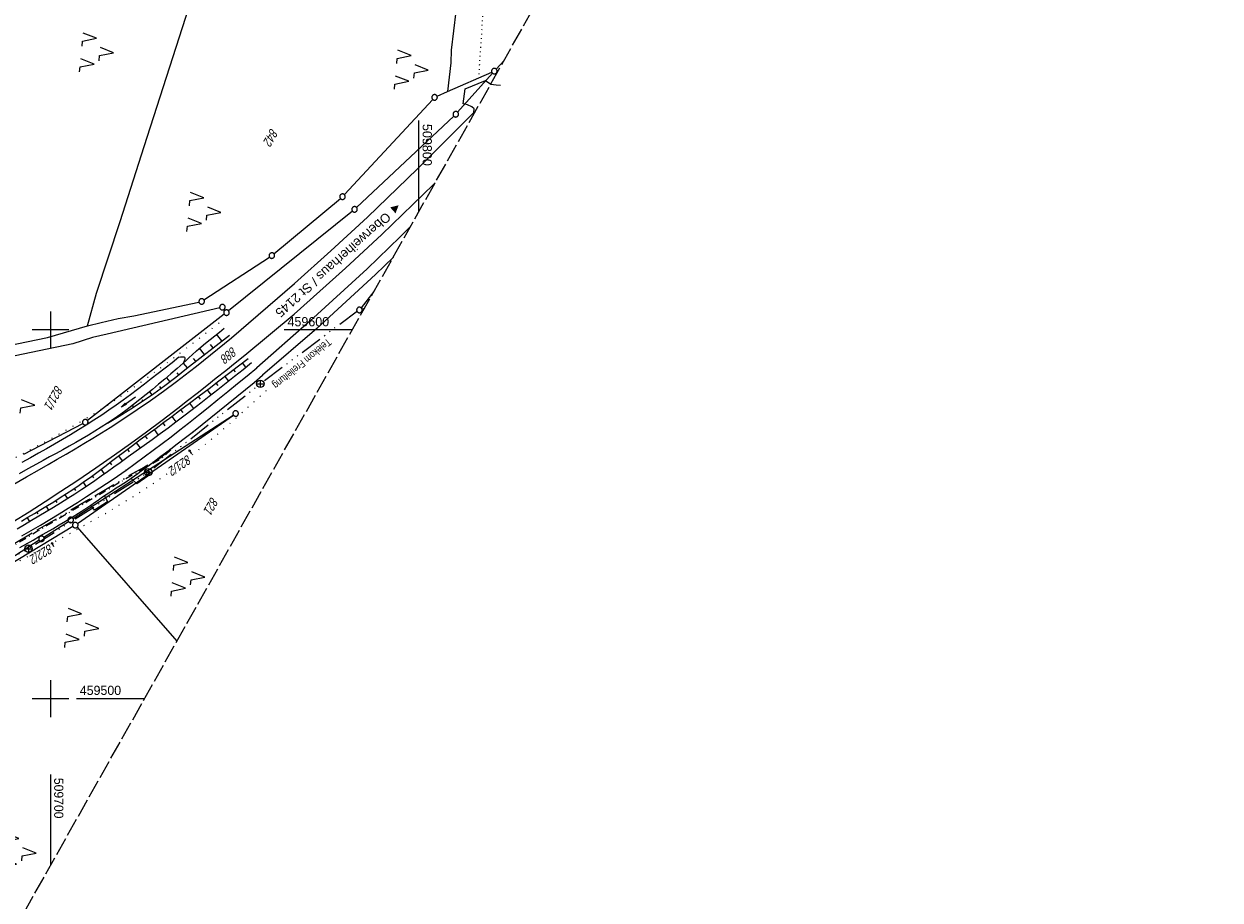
# Model space of a CAD drawing. Extents: x 509054 to 510017, y 459212 to 460305.
# Tile 36 of 63: x 509693 to 510017, y 459445 to 459683. Entities that reach past the tile are written whole.
import ezdxf
from ezdxf.enums import TextEntityAlignment as Align

# ---------------------------------------------------------------- set-up
doc = ezdxf.new("R2010")
doc.units = 0
doc.header["$LTSCALE"] = 10
doc.header["$MEASUREMENT"] = 0
for name, pattern in [('ACAD_ISO13W100', [36, 12, -3, 12, -3, 0, -3, 0, -3]), ('ACAD_ISO14W100', [25.5, 12, -3, 0.5, -3, 0.5, -3, 0.5, -3]), ('AUSGEZOGEN', [0]), ('LT00', [0]), ('LT07', [0.22, 0.02, -0.2]), ('LT08', [0.42, 0.2, -0.1, 0.02, -0.1]), ('LT14', [0.6, 0.5, -0.1]), ('PUNKTX2_STR', [0.6, 0.1, -0.5])]:
    doc.linetypes.add(name, pattern=pattern)
doc.layers.get('0').update_dxf_attribs({"linetype": 'LT00'})
for name, color, linetype in [('--EK_FBR', 1, 'LT00'), ('DFK_FLUR_NR', 250, 'LT00'), ('DFK_FLURNR_PFEIL', 250, 'LT00'), ('DFK_GZPKT', 250, 'LT00'), ('DFK_KATASTER', 250, 'LT00'), ('DFK_NUTZUNG', 250, 'LT00'), ('DFK_NUTZUNGSGRENZE', 70, 'PUNKTX2_STR'), ('DFK_TOPO-ANL', 252, 'LT00'), ('GASLTG', 250, 'ACAD_ISO13W100'), ('ORTSRICHTUNG', 7, 'Continuous'), ('PFEIL', 140, 'AUSGEZOGEN'), ('TELEKOM', 210, 'ACAD_ISO14W100'), ('TELEKOM_TEXT', 210, 'Continuous'), ('V110_AFBR_BAB', 250, 'LT00'), ('V110_BOESCH', 250, 'LT00'), ('V110_BOSCHUNG', 250, 'LT00'), ('V110_GEHOELZ', 250, 'LT07'), ('V110_GEHWEG', 250, 'LT00'), ('V110_GRABEN', 250, 'LT00'), ('V110_RASTER', 250, 'LT00')]:
    doc.layers.add(name, color=color, linetype=linetype)
doc.layers.add('-BLATT_110-RAND', color=7, linetype='LT14', plot=False)
doc.styles.add('Beschrift', font='ARIAL.TTF')
doc.styles.get("Standard").update_dxf_attribs({"font": 'ARIAL.TTF'})
doc.styles.add('Versorgungsltg', font='ARIAL.TTF', dxfattribs={"width": 0.8, "height": 2})

# ---------------------------------------------------------------- blocks, each defined once
blk = doc.blocks.new('SYMB7060')
at = {"color": 0, "linetype": 'ByBlock'}
for p, q in [((-0.26, 0), (0, 0)), ((-0.08, 0.045), (0, 0)), ((0, 0), (-0.08, -0.045))]:
    blk.add_line(p, q, dxfattribs=at)
blk = doc.blocks.new('SYMB7010')
at = {"color": 0, "linetype": 'ByBlock'}
for points in [[(-0.031408, 0.499213), (-0.093728, 0.49134), (-0.15457, 0.475719), (-0.212975, 0.452595), (-0.268021, 0.422333), (-0.31884, 0.385411), (-0.36463, 0.342411), (-0.40467, 0.29401), (-0.438329, 0.240973), (-0.465074, 0.184136), (-0.484486, 0.124395), (-0.496256, 0.062692), (-0.5002, 0)], [(-0.5002, 0), (-0.496256, -0.062692), (-0.484486, -0.124395), (-0.465075, -0.184136), (-0.438329, -0.240973), (-0.404671, -0.29401), (-0.36463, -0.342411), (-0.31884, -0.385411), (-0.268021, -0.422333), (-0.212975, -0.452595), (-0.154571, -0.475719), (-0.093728, -0.49134), (-0.031408, -0.499213), (0.031408, -0.499213)], [(0.5002, 0), (0.496256, 0.062692), (0.484485, 0.124395), (0.465074, 0.184136), (0.438329, 0.240973), (0.40467, 0.29401), (0.36463, 0.342411), (0.31884, 0.385411), (0.268021, 0.422333), (0.212975, 0.452595), (0.15457, 0.475719), (0.093728, 0.49134), (0.031408, 0.499213), (-0.031408, 0.499213)], [(0.031408, -0.499213), (0.093728, -0.491341), (0.15457, -0.475719), (0.212975, -0.452595), (0.268021, -0.422333), (0.31884, -0.385411), (0.36463, -0.342411), (0.404671, -0.294011), (0.438329, -0.240974), (0.465075, -0.184136), (0.484486, -0.124395), (0.496256, -0.062692), (0.500201, 0)]]:
    blk.add_lwpolyline(points, dxfattribs=at)
blk = doc.blocks.new('SYMB7222')
at = {"color": 0, "linetype": 'ByBlock'}
blk.add_line((0, 0.185), (-0.11, -0.185), dxfattribs=at)
blk.add_lwpolyline([(0.25, -0.185), (0.11, -0.185), (0, 0.185)], dxfattribs=at)
blk = doc.blocks.new('SYMB7221')
at = {"color": 0, "linetype": 'ByBlock'}
for p, q in [((0, 0.435), (-0.11, 0.065)), ((0.11, 0.065), (0, 0.435)), ((0.25, 0.065), (0.11, 0.065)), ((-0.35, -0.065), (-0.46, -0.435)), ((0.35, -0.065), (0.24, -0.435))]:
    blk.add_line(p, q, dxfattribs=at)
for points in [[(-0.1, -0.435), (-0.24, -0.435), (-0.35, -0.065)], [(0.6, -0.435), (0.46, -0.435), (0.35, -0.065)]]:
    blk.add_lwpolyline(points, dxfattribs=at)
blk = doc.blocks.new('Pfreil3')
at = {"layer": 'PFEIL'}
blk.add_hatch(color=256, dxfattribs=at).paths.add_polyline_path([(-1.55, 0.27), (-1.55, -0.27), (0, 0)])
for p, q in [((-1.55, 0), (-4.83, 0)), ((-1.55, -0.27), (-1.55, 0.27)), ((-1.55, 0.27), (0, 0)), ((0, 0), (-1.55, -0.27))]:
    blk.add_line(p, q, dxfattribs=at)
blk = doc.blocks.new('SYMB0011')
at = {"color": 0, "linetype": 'ByBlock'}
for p, q in [((0.5, 0), (-0.5, 0)), ((0, 0.5), (0, -0.5))]:
    blk.add_line(p, q, dxfattribs=at)

msp = doc.modelspace()

# ---------------------------------------------------------------- linework, layer by layer
at = {"layer": '--EK_FBR'}
for points in [[(509690.05, 459558.17), (509693.52, 459560.15), (509696.98, 459562.14), (509699.41, 459563.53), (509701.83, 459564.93), (509704.25, 459566.33), (509706.67, 459567.75), (509709.07, 459569.18), (509711.47, 459570.63), (509713.86, 459572.1), (509716.23, 459573.59), (509719.9, 459575.96), (509723.54, 459578.4), (509727.14, 459580.89), (509730.7, 459583.44), (509734.22, 459586.04), (509737.7, 459588.7), (509739.63, 459590.21), (509741.55, 459591.74), (509743.46, 459593.27), (509745.36, 459594.81), (509747.26, 459596.36), (509749.16, 459597.91)], [(509689.8, 459547.98), (509694.18, 459550.69), (509698.53, 459553.44), (509702.85, 459556.24), (509707.15, 459559.08), (509712.3, 459562.57), (509717.42, 459566.13), (509721.76, 459569.23), (509726.07, 459572.38), (509730.34, 459575.57), (509734.59, 459578.8), (509737.2, 459580.83), (509739.81, 459582.87), (509742.4, 459584.92), (509744.99, 459586.98), (509747.58, 459589.05), (509750.16, 459591.12), (509752.73, 459593.19)]]:
    msp.add_lwpolyline(points, dxfattribs=at)
at = {"layer": '-BLATT_110-RAND'}
msp.add_lwpolyline([(509508.66, 460304.61), (509054.47, 459498.79), (509563.22, 459212.04), (510017.41, 460017.85), (509508.66, 460304.61)], dxfattribs=at)
at = {"layer": 'DFK_KATASTER'}
for p, q in [((509725.4, 459649.76), (509740.84, 459697.74)), ((509810.04, 459686.4), (509808.78, 459675.86)), ((509808.78, 459675.86), (509808.64, 459672.45)), ((509823.11, 459673.13), (509820.96, 459670.77)), ((509808.64, 459672.45), (509807.76, 459664.65)), ((509807.76, 459664.65), (509819.76, 459669.92)), ((509819.95, 459669.66), (509810.49, 459659.08)), ((509804.93, 459663.4), (509807.76, 459664.65)), ((509779.76, 459636.71), (509803.73, 459662.55)), ((509809.44, 459658.01), (509783.07, 459633.23)), ((509718.89, 459629.47), (509725.4, 459649.76)), ((509760.66, 459620.66), (509778.67, 459635.68)), ((509781.94, 459632.25), (509748.35, 459605.18)), ((509712.52, 459609.97), (509718.89, 459629.47)), ((509741.66, 459608.15), (509759.45, 459619.77)), ((509710.07, 459601.12), (509712.52, 459609.97)), ((509787.76, 459610.41), (509784.3, 459606.02)), ((509745.93, 459606.01), (509715.39, 459598.9)), ((509722.66, 459603.83), (509740.3, 459607.58)), ((509747.32, 459605.31), (509747.11, 459605.58)), ((509785.19, 459605.86), (509784.56, 459605.66)), ((509747.18, 459604.25), (509710.03, 459575.44)), ((509710.07, 459601.12), (509713.79, 459601.99)), ((509713.79, 459601.99), (509718.36, 459603.1)), ((509718.36, 459603.1), (509722.66, 459603.83)), ((509699.22, 459597.95), (509710.07, 459601.12)), ((509715.39, 459598.9), (509711.43, 459597.95)), ((509706.06, 459596.26), (509675.96, 459589.97)), ((509677.67, 459593.58), (509699.22, 459597.95)), ((509711.43, 459597.95), (509706.06, 459596.26)), ((509706.12, 459548.89), (509749.62, 459576.93)), ((509707.36, 459547.48), (509749.63, 459576.91)), ((509692.74, 459566.36), (509708.77, 459574.63)), ((509706.1, 459546.66), (509657.93, 459517.73)), ((509698.19, 459543.78), (509704.86, 459548.07)), ((509706.25, 459547.61), (509705.98, 459547.92)), ((509707.23, 459546.49), (509734.32, 459515.61)), ((509696.93, 459542.96), (509657.92, 459517.75))]:
    msp.add_line(p, q, dxfattribs=at)
at = {"layer": 'DFK_NUTZUNGSGRENZE', "ltscale": 0.2}
msp.add_line((509817.41, 459687.54), (509816.16, 459668.34), dxfattribs=at)
at = {"layer": 'DFK_TOPO-ANL'}
for p, q in [((509812.56, 459665.45), (509818.08, 459667.71)), ((509818.08, 459667.71), (509819.54, 459666.71)), ((509819.54, 459666.71), (509820.97, 459666.46)), ((509812.02, 459661.31), (509812.56, 459665.45)), ((509820.97, 459666.46), (509822.1, 459666.42)), ((509813.14, 459661.07), (509812.02, 459661.31)), ((509814.32, 459660.54), (509813.14, 459661.07)), ((509814.94, 459659.95), (509814.32, 459660.54)), ((509799.61, 459643.75), (509814.92, 459659.03)), ((509814.92, 459659.03), (509814.94, 459659.95)), ((509786.05, 459630.61), (509799.61, 459643.75)), ((509789.94, 459625.93), (509803.94, 459639.47)), ((509803.94, 459639.47), (509804.38, 459639.9)), ((509776.1, 459621.48), (509786.05, 459630.61)), ((509797.69, 459628.03), (509794.88, 459625.25)), ((509780.05, 459616.78), (509789.94, 459625.93)), ((509794.88, 459625.25), (509785.98, 459616.61)), ((509766.22, 459612.63), (509776.1, 459621.48)), ((509793.05, 459619.79), (509788.18, 459615.03)), ((509766.1, 459604.31), (509780.05, 459616.78)), ((509770.41, 459602.36), (509785.98, 459616.61)), ((509772.27, 459600.42), (509788.18, 459615.03)), ((509749.16, 459597.91), (509766.22, 459612.63)), ((509752.73, 459593.19), (509766.1, 459604.31)), ((509770.41, 459602.36), (509755.99, 459589.76)), ((509772.27, 459600.42), (509757.58, 459587.73)), ((509723.41, 459558.25), (509721.84, 459559.78)), ((509726.38, 459560.37), (509723.41, 459558.25)), ((509725.57, 459562.42), (509726.38, 459560.37)), ((509715.49, 459553.41), (509711.93, 459551.1)), ((509714.75, 459554.91), (509715.49, 459553.41)), ((509711.93, 459551.1), (509710.98, 459552.46))]:
    msp.add_line(p, q, dxfattribs=at)
at = {"layer": 'GASLTG', "ltscale": 0.05, "flags": 128}
msp.add_lwpolyline([(509732.48, 459567.69), (509729.94, 459565.36), (509725.51, 459562.81), (509720.09, 459559.78), (509714.04, 459556.13), (509710.28, 459553.89), (509696.3, 459545.64), (509680.28, 459535.94), (509675.54, 459533.13), (509662.67, 459524.53), (509661.31, 459523.49), (509654.68, 459518.01), (509641.53, 459507.31), (509616.04, 459486.4), (509597.79, 459472.06), (509592.36, 459467.67), (509583.44, 459461.06), (509571.13, 459452.34), (509560.96, 459446.08), (509536.18, 459431.58), (509531.7, 459429.29), (509524.56, 459425.59), (509512.62, 459419.97), (509500.19, 459414.01), (509494.35, 459411.46), (509484.5, 459407.13), (509475.95, 459403.85), (509460.65, 459398.15), (509446.94, 459393.44), (509428.45, 459387.85), (509407.17, 459382.36), (509385.48, 459378.15), (509377.07, 459376.74), (509356.92, 459372.99), (509353.25, 459372.22), (509352.3, 459371.75), (509351.45, 459371.07), (509350.6, 459369.66), (509337.3, 459345.94), (509334.65, 459340.87)], dxfattribs=at)
at = {"layer": 'GASLTG', "color": 80, "linetype": 'LT08', "flags": 128}
msp.add_lwpolyline([(509732.69, 459567.46), (509730.12, 459565.11), (509725.66, 459562.54), (509720.24, 459559.52), (509714.19, 459555.87), (509710.44, 459553.63), (509696.46, 459545.39), (509680.44, 459535.68), (509675.7, 459532.87), (509662.84, 459524.29), (509661.5, 459523.26), (509654.87, 459517.78), (509641.72, 459507.07), (509616.22, 459486.16), (509597.97, 459471.82), (509592.54, 459467.43), (509583.62, 459460.81), (509571.3, 459452.09), (509561.11, 459445.83), (509536.33, 459431.32), (509531.84, 459429.02), (509524.69, 459425.32), (509512.75, 459419.7), (509500.31, 459413.74), (509494.47, 459411.18), (509484.61, 459406.86), (509476.06, 459403.57), (509460.75, 459397.86), (509447.03, 459393.15), (509428.53, 459387.57), (509407.23, 459382.07), (509385.53, 459377.85), (509377.12, 459376.45), (509356.97, 459372.69), (509353.34, 459371.94), (509352.47, 459371.5), (509351.68, 459370.87), (509350.86, 459369.51), (509337.56, 459345.79), (509334.92, 459340.72)], dxfattribs=at)
at = {"layer": 'TELEKOM', "ltscale": 0.05, "flags": 128}
msp.add_lwpolyline([(509415.17, 459474.51), (509453.85, 459473.6), (509490.24, 459475.47), (509526.49, 459479.71), (509563.63, 459486.99), (509593.49, 459494.62), (509631.09, 459509.57), (509661.27, 459523.19), (509694.05, 459540.68), (509726.56, 459561.45), (509756.95, 459585.4), (509785.89, 459607.15), (509785.96, 459607.23)], dxfattribs=at)
at = {"layer": 'TELEKOM_TEXT'}
for p, q in [((509755.95, 459585.4), (509757.95, 459585.4)), ((509756.95, 459586.4), (509756.95, 459584.4)), ((509725.56, 459561.45), (509727.56, 459561.45)), ((509726.56, 459562.45), (509726.56, 459560.45)), ((509693.05, 459540.68), (509695.05, 459540.68)), ((509694.05, 459541.68), (509694.05, 459539.68))]:
    msp.add_line(p, q, dxfattribs=at)
for centre in [(509756.95, 459585.4), (509726.56, 459561.45), (509694.05, 459540.68)]:
    msp.add_circle(centre, 1, dxfattribs=at)
at = {"layer": 'V110_AFBR_BAB'}
for points in [[(509690.05, 459558.17), (509693.52, 459560.15), (509696.98, 459562.14), (509699.41, 459563.53), (509701.83, 459564.93), (509704.25, 459566.33), (509706.67, 459567.75), (509709.07, 459569.18), (509711.47, 459570.63), (509713.86, 459572.1), (509716.23, 459573.59), (509719.9, 459575.96), (509723.54, 459578.4), (509727.14, 459580.89), (509730.7, 459583.44), (509734.22, 459586.04), (509737.7, 459588.7), (509739.63, 459590.21), (509741.55, 459591.74), (509743.46, 459593.27), (509745.36, 459594.81), (509747.26, 459596.36), (509749.16, 459597.91)], [(509689.8, 459547.98), (509694.18, 459550.69), (509698.53, 459553.44), (509702.85, 459556.24), (509707.15, 459559.08), (509712.3, 459562.57), (509717.42, 459566.13), (509721.76, 459569.23), (509726.07, 459572.38), (509730.34, 459575.57), (509734.59, 459578.8), (509737.2, 459580.83), (509739.81, 459582.87), (509742.4, 459584.92), (509744.99, 459586.98), (509747.58, 459589.05), (509750.16, 459591.12), (509752.73, 459593.19)]]:
    msp.add_lwpolyline(points, dxfattribs=at)
at = {"layer": 'V110_BOESCH'}
for points in [[(509715.47, 459574.69), (509718.68, 459576.61), (509721.85, 459578.59), (509724.97, 459580.65), (509728.04, 459582.78), (509731.06, 459584.97), (509734.03, 459587.24), (509736.95, 459589.58), (509748.56, 459598.61)], [(509736.02, 459590.98), (509736.83, 459591.75), (509737.64, 459592.52), (509738.46, 459593.27), (509739.65, 459594.35), (509740.87, 459595.4), (509742.1, 459596.43), (509743.34, 459597.45), (509744.6, 459598.45), (509745.86, 459599.45), (509747.12, 459600.45)], [(509692.12, 459548.15), (509693.88, 459549.19), (509695.65, 459550.24), (509697.41, 459551.29), (509699.17, 459552.36), (509700.92, 459553.43), (509702.66, 459554.52), (509704.38, 459555.63), (509706.09, 459556.76), (509707.79, 459557.92), (509709.27, 459558.96), (509710.74, 459560.03), (509712.19, 459561.1), (509713.65, 459562.19), (509715.09, 459563.28), (509716.54, 459564.38), (509717.99, 459565.48), (509720.11, 459567.07), (509722.24, 459568.66), (509724.37, 459570.25), (509726.51, 459571.83), (509728.64, 459573.4), (509730.78, 459574.98), (509732.91, 459576.56), (509735.04, 459578.15), (509737.72, 459580.15), (509740.38, 459582.16), (509743.04, 459584.17), (509745.69, 459586.19), (509748.35, 459588.22), (509750.99, 459590.25), (509753.64, 459592.28)], [(509690.95, 459546.06), (509692.92, 459547.24), (509694.88, 459548.41), (509696.85, 459549.59), (509698.82, 459550.76), (509700.78, 459551.95), (509702.73, 459553.15), (509704.67, 459554.36), (509706.6, 459555.59), (509708.52, 459556.84), (509710.28, 459558.02), (509712.02, 459559.21), (509713.76, 459560.42), (509715.49, 459561.64), (509717.21, 459562.87), (509718.94, 459564.1), (509721.11, 459565.65), (509723.27, 459567.21), (509725.44, 459568.77), (509727.6, 459570.33), (509729.75, 459571.9), (509731.9, 459573.48), (509734.04, 459575.07), (509736.17, 459576.67), (509738.49, 459578.44), (509740.8, 459580.23), (509743.11, 459582.03), (509745.4, 459583.84), (509747.69, 459585.66), (509749.97, 459587.48), (509752.25, 459589.31), (509754.53, 459591.14)]]:
    msp.add_lwpolyline(points, dxfattribs=at)
at = {"layer": 'V110_BOSCHUNG'}
for p, q in [((509746.53, 459597.03), (509745.1, 459598.86)), ((509744.16, 459595.19), (509743.46, 459596.08)), ((509739.42, 459591.5), (509738.82, 459592.28)), ((509741.79, 459593.34), (509740.46, 459595.05)), ((509736.01, 459590.97), (509737.1, 459589.7)), ((509749.66, 459589.23), (509750.14, 459588.61)), ((509752.04, 459591.05), (509752.95, 459589.87)), ((509731.46, 459587.06), (509732.39, 459585.97)), ((509734.25, 459588.41), (509734.76, 459587.82)), ((509744.9, 459585.59), (509745.41, 459584.92)), ((509747.28, 459587.4), (509748.27, 459586.12)), ((509726.87, 459583.22), (509727.53, 459582.41)), ((509729.58, 459584.65), (509729.98, 459584.17)), ((509742.52, 459583.77), (509743.56, 459582.38)), ((509722.18, 459579.5), (509722.54, 459579.04)), ((509724.8, 459581.02), (509725.05, 459580.7)), ((509737.73, 459580.16), (509738.82, 459578.7)), ((509740.12, 459581.96), (509740.66, 459581.25)), ((509717.35, 459575.97), (509717.43, 459575.85)), ((509719.89, 459577.56), (509720, 459577.42)), ((509732.92, 459576.57), (509734.04, 459575.07)), ((509735.33, 459578.36), (509735.88, 459577.62)), ((509728.1, 459573), (509729.22, 459571.51)), ((509730.51, 459574.78), (509731.07, 459574.03)), ((509723.27, 459569.43), (509724.36, 459567.99)), ((509725.68, 459571.22), (509726.24, 459570.48)), ((509720.87, 459567.64), (509721.39, 459566.94)), ((509716.08, 459564.03), (509716.56, 459563.39)), ((509718.47, 459565.84), (509719.48, 459564.49)), ((509711.28, 459560.43), (509711.7, 459559.86)), ((509713.68, 459562.22), (509714.59, 459561.01)), ((509706.41, 459556.98), (509706.76, 459556.45)), ((509708.86, 459558.68), (509709.64, 459557.59)), ((509701.39, 459553.73), (509701.71, 459553.22)), ((509703.92, 459555.33), (509704.58, 459554.3)), ((509696.28, 459550.62), (509696.58, 459550.11)), ((509698.84, 459552.16), (509699.46, 459551.15)), ((509693.7, 459549.09), (509694.3, 459548.06))]:
    msp.add_line(p, q, dxfattribs=at)
at = {"layer": 'V110_GEHOELZ', "flags": 128}
for points in [[(509628.36, 459538.24), (509631.63, 459539.24), (509634.89, 459540.25), (509638.16, 459541.25), (509641.43, 459542.27), (509643.05, 459542.78), (509644.68, 459543.3), (509646.3, 459543.82), (509647.91, 459544.36), (509649.52, 459544.91), (509651.12, 459545.48), (509652.71, 459546.08), (509654.29, 459546.7), (509655.86, 459547.35), (509657.46, 459548.04), (509659.04, 459548.77), (509660.61, 459549.53), (509662.16, 459550.31), (509663.71, 459551.1), (509665.26, 459551.92), (509666.79, 459552.74), (509668.33, 459553.58), (509669.86, 459554.41), (509671.39, 459555.25), (509672.92, 459556.09), (509675.22, 459557.33), (509677.51, 459558.56), (509679.82, 459559.78), (509682.12, 459561), (509684.43, 459562.21), (509686.74, 459563.41), (509689.04, 459564.62), (509691.35, 459565.83), (509693.66, 459567.05), (509695.85, 459568.22), (509698.05, 459569.4), (509700.23, 459570.59), (509702.41, 459571.79), (509704.58, 459573.01), (509706.74, 459574.25), (509708.88, 459575.51), (509711.01, 459576.8), (509713.13, 459578.11), (509715.39, 459579.56), (509717.63, 459581.03), (509719.85, 459582.54), (509722.06, 459584.07), (509724.26, 459585.62), (509726.43, 459587.2), (509728.6, 459588.79), (509730.76, 459590.39), (509732.9, 459592.01), (509735.04, 459593.64), (509737.21, 459595.3), (509739.38, 459596.97), (509741.54, 459598.64), (509743.69, 459600.31), (509745.85, 459601.99)], [(509633.28, 459498.71), (509634.59, 459500), (509635.91, 459501.29), (509637.23, 459502.57), (509638.56, 459503.83), (509639.9, 459505.08), (509641.26, 459506.31), (509642.63, 459507.52), (509644.03, 459508.7), (509645.44, 459509.85), (509646.89, 459510.96), (509648.36, 459512.04), (509649.68, 459512.95), (509651.03, 459513.83), (509652.39, 459514.69), (509653.77, 459515.53), (509655.16, 459516.35), (509656.57, 459517.16), (509657.97, 459517.96), (509659.38, 459518.75), (509660.79, 459519.55), (509662.2, 459520.35), (509663.89, 459521.33), (509665.57, 459522.32), (509667.24, 459523.32), (509668.91, 459524.33), (509670.58, 459525.34), (509672.25, 459526.34), (509673.92, 459527.35), (509675.59, 459528.35), (509677.27, 459529.34), (509679.48, 459530.63), (509681.7, 459531.89), (509683.93, 459533.15), (509686.17, 459534.39), (509688.42, 459535.63), (509690.66, 459536.85), (509692.92, 459538.08), (509695.17, 459539.3), (509697.7, 459540.67), (509700.23, 459542.05), (509702.76, 459543.43), (509705.28, 459544.82), (509707.8, 459546.22), (509710.31, 459547.63), (509712.81, 459549.05), (509714.9, 459550.26), (509716.98, 459551.49), (509719.05, 459552.73), (509721.11, 459553.99), (509723.16, 459555.27), (509725.18, 459556.58), (509728.03, 459558.48), (509730.84, 459560.43), (509733.61, 459562.43), (509736.35, 459564.49), (509739.05, 459566.58), (509741.72, 459568.73), (509743.55, 459570.24), (509745.36, 459571.78), (509747.16, 459573.33), (509748.95, 459574.89), (509750.73, 459576.47), (509752.5, 459578.05), (509754.26, 459579.65), (509756.02, 459581.25), (509757.77, 459582.85), (509759.52, 459584.46)]]:
    msp.add_lwpolyline(points, dxfattribs=at)
at = {"layer": 'V110_GEHWEG'}
for points in [[(509692.19, 459544.12), (509694.73, 459545.61), (509697.27, 459547.1), (509699.8, 459548.6), (509702.32, 459550.12), (509704.83, 459551.65), (509707.33, 459553.21), (509709.81, 459554.79), (509713.41, 459557.14), (509716.97, 459559.54), (509720.5, 459561.99), (509722.97, 459563.76), (509725.43, 459565.55), (509727.87, 459567.36), (509730.3, 459569.19), (509732.71, 459571.03), (509735.11, 459572.9), (509737.5, 459574.77), (509740.17, 459576.89), (509742.82, 459579.01), (509745.46, 459581.15), (509748.1, 459583.29), (509750.73, 459585.45), (509753.36, 459587.6), (509755.99, 459589.76)], [(509691.71, 459540.98), (509693.52, 459542.02), (509695.29, 459543.03), (509697.06, 459544.05), (509698.83, 459545.06), (509700.6, 459546.08), (509702.36, 459547.11), (509704.11, 459548.15), (509705.85, 459549.21), (509707.58, 459550.29), (509709.3, 459551.39), (509710.99, 459552.52), (509711.96, 459553.18), (509712.92, 459553.85), (509713.89, 459554.52), (509714.86, 459555.18), (509715.85, 459555.84), (509716.86, 459556.49), (509717.86, 459557.14), (509718.87, 459557.79), (509719.87, 459558.45), (509720.87, 459559.11), (509721.86, 459559.78), (509722.79, 459560.44), (509723.71, 459561.1), (509724.63, 459561.77), (509725.54, 459562.45), (509727.77, 459564.1), (509729.99, 459565.77), (509732.21, 459567.43), (509734.42, 459569.11), (509736.63, 459570.8), (509738.82, 459572.5), (509741.19, 459574.37), (509743.56, 459576.25), (509745.91, 459578.14), (509748.25, 459580.05), (509750.59, 459581.96), (509752.92, 459583.88), (509755.25, 459585.8), (509757.58, 459587.73)]]:
    msp.add_lwpolyline(points, dxfattribs=at)
at = {"layer": 'V110_GRABEN'}
for points in [[(509734.87, 459592.6), (509733, 459591.12), (509731.13, 459589.65), (509729.26, 459588.18), (509727.37, 459586.72), (509725.49, 459585.26), (509723.59, 459583.83), (509721.68, 459582.4), (509719.76, 459581), (509717.83, 459579.61), (509715.87, 459578.25), (509713.9, 459576.92), (509711.81, 459575.54), (509709.7, 459574.2), (509707.57, 459572.88), (509705.42, 459571.58), (509703.26, 459570.31), (509701.09, 459569.05), (509698.91, 459567.8), (509696.73, 459566.58), (509694.54, 459565.36), (509692.27, 459564.1)], [(509734.87, 459592.6), (509735.26, 459592.68), (509735.64, 459592.74), (509735.96, 459592.76), (509736.23, 459592.73), (509736.4, 459592.64), (509736.48, 459592.47), (509736.48, 459592.25), (509736.42, 459591.98), (509736.31, 459591.67), (509736.17, 459591.33), (509736.02, 459590.98)], [(509736.02, 459590.98), (509734.36, 459589.55), (509732.7, 459588.12), (509731.03, 459586.69), (509729.36, 459585.28), (509727.68, 459583.88), (509725.98, 459582.49), (509724.28, 459581.13), (509722.56, 459579.78), (509720.82, 459578.46), (509719.06, 459577.17), (509717.28, 459575.92), (509715.47, 459574.69), (509713.78, 459573.6), (509712.07, 459572.53), (509710.34, 459571.49), (509708.6, 459570.47), (509706.85, 459569.47), (509705.08, 459568.48), (509703.31, 459567.5), (509701.54, 459566.53), (509699.77, 459565.57), (509697.99, 459564.6), (509696.22, 459563.63), (509693.88, 459562.32), (509691.54, 459561)]]:
    msp.add_lwpolyline(points, dxfattribs=at)
at = {"layer": 'V110_RASTER'}
for p, q in [((509800, 459632.13), (509800, 459656.84)), ((509700, 459605), (509700, 459595)), ((509705, 459600), (509695, 459600)), ((509781.89, 459600), (509763.39, 459600)), ((509700, 459505), (509700, 459495)), ((509695, 459500), (509705, 459500)), ((509707.03, 459500), (509725.53, 459500)), ((509700, 459479.42), (509700, 459454.71))]:
    msp.add_line(p, q, dxfattribs=at)

# ---------------------------------------------------------------- block references
at = {"layer": 'DFK_FLURNR_PFEIL', "xscale": 5, "yscale": 5, "zscale": 5}
for p, rotation in [((509737.63, 459567.47), 124.4631299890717), ((509700.34, 459542.35), 117.1871799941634)]:
    msp.add_blockref('SYMB7060', p, dxfattribs=dict(at, rotation=rotation))
at = {"layer": 'DFK_GZPKT', "xscale": 1.500000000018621, "yscale": 1.5, "zscale": 1.5, "rotation": 264.7377099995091}
for p in [(509820.45, 459670.22), (509804.24, 459663.1), (509809.99, 459658.52), (509779.25, 459636.16), (509782.52, 459632.72), (509760.08, 459620.18), (509741.03, 459607.74), (509746.66, 459606.18), (509747.77, 459604.71), (509783.84, 459605.43), (509709.44, 459574.98), (509750.25, 459577.34), (509705.49, 459548.48), (509706.74, 459547.05), (509697.56, 459543.37)]:
    msp.add_blockref('SYMB7010', p, dxfattribs=at)
at = {"layer": 'DFK_NUTZUNG', "xscale": 10.00000000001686, "yscale": 10, "zscale": 10, "rotation": 264.7377100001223}
for name, p in [('SYMB7221', (509712.8, 459675.57)), ('SYMB7221', (509798.2, 459670.88)), ('SYMB7221', (509741.93, 459632.31)), ('SYMB7222', (509693.89, 459579.78)), ('SYMB7221', (509737.6, 459533.38)), ('SYMB7221', (509708.78, 459519.46)), ('SYMB7221', (509691.78, 459458.52))]:
    msp.add_blockref(name, p, dxfattribs=at)
at = {"layer": 'PFEIL', "rotation": 216.160835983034}
msp.add_blockref('Pfreil3', (509719.15, 459579.05), dxfattribs=at)
at = {"layer": 'V110_GEHWEG', "xscale": 0.09999999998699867, "yscale": 0.09999999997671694, "zscale": 0.1, "rotation": 240.5924999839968}
for p in [(509755.99, 459589.76), (509757.58, 459587.73), (509737.5, 459574.77), (509738.82, 459572.5), (509720.5, 459561.99), (509721.86, 459559.78), (509725.54, 459562.45), (509709.81, 459554.79), (509714.86, 459555.18), (509710.99, 459552.52), (509693.52, 459542.02)]:
    msp.add_blockref('SYMB0011', p, dxfattribs=at)

# ---------------------------------------------------------------- texts
at = {"layer": 'DFK_FLUR_NR', "oblique": 13.754, "width": 0.75}
for s, rotation, p in [('842', 240.5925, (509759.82, 459654.9)), ('888', 219.957, (509749.35, 459595.62)), ('821/1', 240.5925, (509701.45, 459585.22)), ('821/2', 214.5079, (509737.26, 459566.29)), ('821', 240.5925, (509743.62, 459554.89)), ('822/2', 211.1698, (509699.8, 459542.1))]:
    msp.add_text(s, height=2.5, rotation=rotation, dxfattribs=at).set_placement(p)
at = {"layer": 'ORTSRICHTUNG', "insert": (509777.49, 459620.11), "char_height": 2.5, "attachment_point": 8, "rotation": 221.7905, "style": 'Beschrift'}
msp.add_mtext('◄ Oberweiherhaus / St 2145', dxfattribs=at)
at = {"layer": 'TELEKOM_TEXT', "style": 'Versorgungsltg', "width": 0.8}
msp.add_text('Telekom Freileitung', height=2, rotation=219.5653, dxfattribs=at).set_placement((509767.66, 459591.59), align=Align.CENTER)
at = {"layer": 'V110_RASTER'}
for s, rotation, width, p in [(' 509800', -89.9996, 0.976, (509801, 459656.84)), (' 459600', 0.0004, 0.969, (509763.39, 459601)), (' 459500', 0.0004, 0.962, (509707.03, 459501)), (' 509700', -89.9996, 0.944, (509701, 459479.42))]:
    msp.add_text(s, height=2.5, rotation=rotation, dxfattribs=dict(at, width=width)).set_placement(p)

doc.saveas('drawing.dxf')
